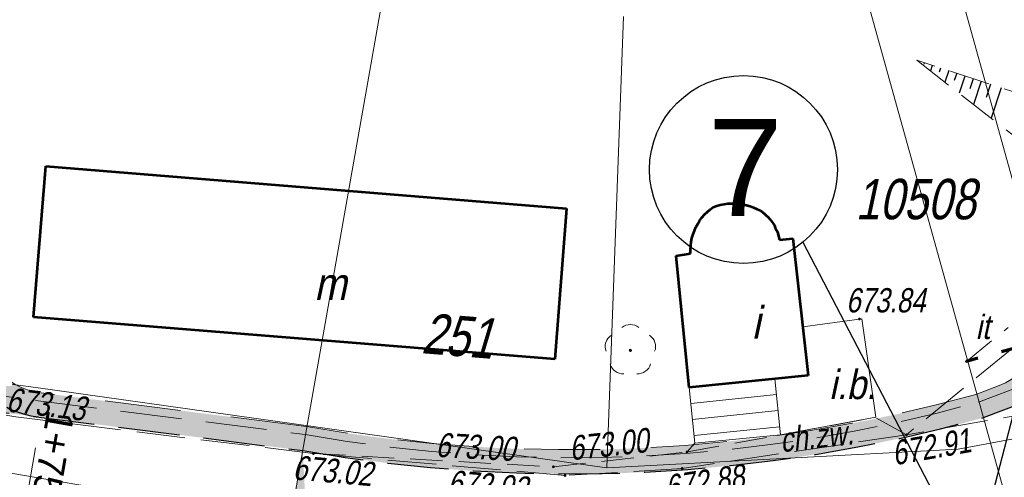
# Model space of a CAD drawing. Header units: metres. Extents: x 7168 to 12828, y 1523 to 3619.
# Tile 22 of 133: x 8512 to 8542, y 3481 to 3495. Entities that reach past the tile are written whole.
import ezdxf
from ezdxf import colors
from ezdxf.entities.mleader import LeaderData, LeaderLine
from ezdxf.math import Vec2, Vec3

# ---------------------------------------------------------------- set-up
doc = ezdxf.new("R2010")
doc.units = ezdxf.units.M
for name, pattern in [('2 1', [3, 2, -1]), ('DGN Style 2', [3.921133, 2.35268, -1.568453]), ('DGN Style 3', [2.649063, 1.892188, -0.756875]), ('KTCR02-500', [1.5, 1, -0.5]), ('KTJZ01-500', [2, 1.5, -0.5]), ('mz1.25_0.5', [1.75, 1.25, -0.5])]:
    doc.linetypes.add(name, pattern=pattern)
for name, color, linetype, lineweight in [('000 Inne (niezydentyfikowane)', 250, 'Continuous', 0), ('1_trasa opis', 1, 'Continuous', 0), ('211-numer działki ewidencyjnej', 7, 'Continuous', 0), ('219-działka ewidencyjna', 7, 'Continuous', 0), ('238-Punkt adresowy budynku', 250, 'Continuous', 0), ('2_krawedz jezdni', 7, 'DGN Style 3', 30), ('2_krawedz pobocza', 7, 'DGN Style 2', 13), ('312-budynek ewidencyjny', 7, 'Continuous', 0), ('312-oznaczenie budynku ewidencyjnego-Atr117', 7, 'Continuous', 0), ('352-schody', 7, 'Continuous', 0), ('3_jezdnia hatch', 8, 'Continuous', 0), ('8_kanał technologiczny', 30, 'Continuous', 40), ('drzewo liściaste (punkt)', 250, 'Continuous', 0), ('inna budowla (powierzchnia)', 250, 'Continuous', 0), ('inna budowla (powierzchnia)-Atr17', 250, 'Continuous', 0), ('KTCR02', 98, 'Continuous', 0), ('KTJZ01', 98, 'Continuous', 0), ('MPZP', 8, 'Continuous', 0), ('OTZI - Inny obiekt zagospodarowania terenu', 7, 'Continuous', 0), ('PRZEBUDOWA SIECI', 1, 'DGN Style 2', 13), ('RTPW02', 98, 'Continuous', 0), ('skarpa nieumocniona (powierzchnia)', 250, 'Continuous', 0)]:
    doc.layers.add(name, color=color, linetype=linetype, lineweight=lineweight)
doc.layers.add('3_pobocze hatch', color=7, linetype='Continuous', lineweight=0, true_color=0xfffacd)
doc.styles.add('Opis 500', font='italic.shx', dxfattribs={"width": 0.75, "height": 1.2})
doc.styles.get("Standard").update_dxf_attribs({"font": 'arial.ttf'})
doc.styles.add('Stytuacja', font='arial.ttf', dxfattribs={"height": 0.85})
doc.linetypes.add('E2', pattern='A,4.921575,["E2",Opis 500,S=1.2,R=0,X=0,Y=-0.5],0.078425,-1.460211,5', length=11.460211)

# ---------------------------------------------------------------- blocks, each defined once
blk = doc.blocks.new('OP021')
at = {"linetype": 'Continuous', "lineweight": 13}
h = blk.add_hatch(color=0, dxfattribs=at)
edge = h.paths.add_edge_path()
edge.add_arc((0, 0), 0.05, 0, 360)
at = {"color": 0, "linetype": 'Continuous', "lineweight": 13}
for centre, start, end in [((0, 0.4), 49.272, 130.728), ((-0.38, 0.124), 121.308, 202.548), ((0.38, 0.124), 337.452, 58.692), ((-0.235, -0.324), 193.221, 274.871), ((0.235, -0.324), 265.129, 346.779)]:
    blk.add_arc(centre, 0.4, start, end, dxfattribs=at)
blk = doc.blocks.new('RTPW02_1')
at = {"layer": 'RTPW02', "linetype": 'Continuous'}
h = blk.add_hatch(color=256, dxfattribs=at)
edge = h.paths.add_edge_path()
edge.add_arc((0, 0), 0.0045, 0, 360)

msp = doc.modelspace()

# ---------------------------------------------------------------- hatches: boundary and pattern name
at = {"layer": '3_jezdnia hatch', "true_color": 0xb3fffc}
msp.add_hatch(color=131, dxfattribs=at).paths.add_polyline_path([(8504.378, 3483.522), (8512.405, 3482.504, -0.316083), (8509.855, 3484.825, 0.192152), (8507.868, 3487.732), (8506.753, 3488.481), (8504.802, 3485.575), (8505.639, 3485.012, -0.518635), (8505.658, 3484.195, -0.191605), (8503.513, 3483.63, -0.001347)])
at = {"layer": '3_pobocze hatch', "true_color": 0xfffacd}
msp.add_hatch(color=7, dxfattribs=at).paths.add_polyline_path([(8520.58, 3481.466, 0.111909), (8541.622, 3482.484), (8542.323, 3482.75, 0.243549), (8544.164, 3484.806), (8544.424, 3485.814, -0.157071), (8546.964, 3489.83), (8546.314, 3490.261, 0.150352), (8543.697, 3486.002), (8543.437, 3484.993, -0.243549), (8542.057, 3483.452), (8541.388, 3483.197, -0.111822), (8520.693, 3482.208), (8512.499, 3483.248, -0.316083), (8510.587, 3484.989, 0.192152), (8508.286, 3488.354), (8507.171, 3489.103), (8506.753, 3488.481), (8507.868, 3487.732, -0.192152), (8509.855, 3484.825, 0.316083), (8512.405, 3482.504)])

# ---------------------------------------------------------------- linework, layer by layer
at = {"color": 1, "lineweight": 25}
msp.add_line((8541.026, 3478.349), (8536.039, 3487.92), dxfattribs=at)
msp.add_circle((8534.202, 3490.155), 2.904, dxfattribs=at)
at = {"layer": '000 Inne (niezydentyfikowane)', "color": 250, "linetype": 'Continuous', "lineweight": 30, "flags": 128}
for points in [[(8539.788, 3493.453), (8539.778, 3493.413)], [(8540.038, 3493.373), (8539.988, 3493.203)], [(8540.288, 3493.293), (8540.248, 3493.163)], [(8540.548, 3493.213), (8540.428, 3492.853)], [(8540.798, 3493.133), (8540.718, 3492.903)], [(8541.048, 3493.043), (8540.868, 3492.513)], [(8541.298, 3492.963), (8541.198, 3492.653)], [(8541.548, 3492.883), (8541.318, 3492.163)], [(8541.838, 3492.793), (8541.708, 3492.383)], [(8542.168, 3492.683), (8541.858, 3491.743)]]:
    msp.add_lwpolyline(points, dxfattribs=at)
at = {"layer": '1_trasa opis', "linetype": 'Continuous', "lineweight": 0, "flags": 128}
msp.add_lwpolyline([(8544.984, 3480.98), (8536.947, 3509.883)], dxfattribs=at)
at = {"layer": '1_trasa opis', "flags": 128}
for points in [[(8542.251, 3480.22), (8534.214, 3509.123)], [(8520.172, 3479.152), (8525.382, 3508.696)]]:
    msp.add_lwpolyline(points, dxfattribs=at)
at = {"layer": '1_trasa opis', "lineweight": 0, "flags": 128}
msp.add_lwpolyline([(8512.326, 3481.551), (8511.978, 3479.581)], dxfattribs=at)
at = {"layer": '1_trasa opis'}
msp.add_solid([(8520.58, 3481.466), (8519.87, 3477.437), (8520.805, 3477.276)], dxfattribs=at)
at = {"layer": '219-działka ewidencyjna', "color": 3, "linetype": 'Continuous', "lineweight": 13, "true_color": 0x00ff00, "flags": 128}
for points in [[(8529.978, 3480.933), (8530.498, 3494.883)], [(8505.218, 3484.353), (8512.328, 3483.413)], [(8512.328, 3483.413), (8529.978, 3480.933)], [(8551.408, 3483.473), (8540.838, 3481.513)], [(8505.028, 3481.893), (8515.818, 3480.033)], [(8529.978, 3480.933), (8540.838, 3481.513)]]:
    msp.add_lwpolyline(points, dxfattribs=at)
at = {"layer": '2_krawedz jezdni'}
for p, q in [((8541.622, 3482.484), (8545.71, 3484.036)), ((8504.378, 3483.522), (8520.58, 3481.466))]:
    msp.add_line(p, q, dxfattribs=at)
for centre, radius, start, end in [((8512.783, 3485.48), 3, 192.6035, 262.7671), ((8528.855, 3528.392), 47.65, 259.999, 285.5405)]:
    msp.add_arc(centre, radius, start, end, dxfattribs=at)
at = {"layer": '2_krawedz pobocza'}
for p, q in [((8541.388, 3483.197), (8542.057, 3483.452)), ((8520.693, 3482.208), (8512.499, 3483.248))]:
    msp.add_line(p, q, dxfattribs=at)
msp.add_arc((8512.783, 3485.48), 2.25, 192.6035, 262.7671, dxfattribs=at)
at = {"layer": '2_krawedz pobocza', "extrusion": (0, 0, -1)}
for centre, radius, start, end in [((-8541.259, 3485.555), 2.25, 194.4595, 249.2108), ((-8528.855, 3528.392), 46.9, 254.5013, 280.023)]:
    msp.add_arc(centre, radius, start, end, dxfattribs=at)
at = {"layer": '312-budynek ewidencyjny', "color": 250, "linetype": 'Continuous', "lineweight": 53, "flags": 128}
for points in [[(8512.258, 3485.593), (8512.638, 3490.263)], [(8512.638, 3490.263), (8528.738, 3488.953)], [(8528.738, 3488.953), (8528.368, 3484.293)], [(8533.088, 3488.843), (8533.178, 3488.923)], [(8533.178, 3488.923), (8533.268, 3488.993)], [(8533.268, 3488.993), (8533.378, 3489.033)], [(8533.378, 3489.033), (8533.488, 3489.063)], [(8533.488, 3489.063), (8533.608, 3489.083)], [(8533.608, 3489.083), (8533.718, 3489.103)], [(8533.718, 3489.103), (8533.968, 3489.103)], [(8533.968, 3489.103), (8534.068, 3489.093)], [(8534.068, 3489.093), (8534.188, 3489.083)], [(8534.188, 3489.083), (8534.298, 3489.053)], [(8534.298, 3489.053), (8534.408, 3489.023)], [(8534.408, 3489.023), (8534.518, 3488.983)], [(8534.518, 3488.983), (8534.628, 3488.933)], [(8534.628, 3488.933), (8534.728, 3488.883)], [(8534.728, 3488.883), (8534.788, 3488.833)], [(8532.788, 3488.473), (8532.848, 3488.573)], [(8532.848, 3488.573), (8532.918, 3488.673)], [(8532.918, 3488.673), (8532.998, 3488.763)], [(8532.998, 3488.763), (8533.088, 3488.843)], [(8534.788, 3488.833), (8534.858, 3488.783)], [(8534.858, 3488.783), (8534.908, 3488.733)], [(8534.908, 3488.733), (8534.968, 3488.683)], [(8534.968, 3488.683), (8535.018, 3488.623)], [(8535.018, 3488.623), (8535.098, 3488.513)], [(8532.648, 3488.153), (8532.688, 3488.263)], [(8532.688, 3488.263), (8532.728, 3488.373)], [(8532.728, 3488.373), (8532.788, 3488.473)], [(8535.098, 3488.513), (8535.158, 3488.423)], [(8535.158, 3488.423), (8535.188, 3488.353)], [(8535.188, 3488.353), (8535.228, 3488.283)], [(8535.228, 3488.283), (8535.258, 3488.213)], [(8532.588, 3487.923), (8532.608, 3488.033)], [(8532.608, 3488.033), (8532.648, 3488.153)], [(8535.258, 3488.213), (8535.318, 3487.983)], [(8535.318, 3487.983), (8535.728, 3488.023)], [(8535.728, 3488.023), (8536.208, 3483.783)], [(8532.568, 3487.683), (8532.578, 3487.803)], [(8532.568, 3487.563), (8532.568, 3487.683)], [(8532.578, 3487.803), (8532.588, 3487.923)], [(8532.128, 3487.483), (8532.568, 3487.563)], [(8532.528, 3483.413), (8532.128, 3487.483)], [(8528.368, 3484.293), (8512.258, 3485.593)], [(8536.208, 3483.783), (8532.528, 3483.413)]]:
    msp.add_lwpolyline(points, dxfattribs=at)
at = {"layer": '352-schody', "color": 250, "linetype": 'Continuous', "lineweight": 13, "flags": 128}
msp.add_lwpolyline([(8532.528, 3483.413), (8535.168, 3483.683), (8535.348, 3481.953), (8532.698, 3481.693), (8532.528, 3483.413)], close=True, dxfattribs=at)
msp.add_lwpolyline([(8532.528, 3483.413), (8535.168, 3483.683), (8535.348, 3481.953), (8532.698, 3481.693), (8532.528, 3483.413)], close=True, dxfattribs=at)
for points in [[(8535.219, 3483.196), (8532.577, 3482.921)], [(8535.27, 3482.699), (8532.626, 3482.424)], [(8535.322, 3482.202), (8532.675, 3481.926)]]:
    msp.add_lwpolyline(points, dxfattribs=at)
at = {"layer": '8_kanał technologiczny', "color": 30, "linetype": 'DGN Style 3', "lineweight": 13}
for p, q in [((8541.466, 3482.96), (8545.554, 3484.512)), ((8504.441, 3484.018), (8520.655, 3481.961))]:
    msp.add_line(p, q, dxfattribs=at)
msp.add_arc((8528.855, 3528.392), 47.15, 259.9844, 285.5127, dxfattribs=at)
at = {"layer": 'inna budowla (powierzchnia)', "color": 250, "linetype": 'Continuous', "lineweight": 13, "flags": 128}
msp.add_lwpolyline([(8536.038, 3485.293), (8536.208, 3483.783), (8535.168, 3483.683), (8535.348, 3481.953), (8538.298, 3482.493), (8537.858, 3485.543), (8536.038, 3485.293)], close=True, dxfattribs=at)
at = {"layer": 'KTCR02', "linetype": 'KTCR02-500'}
for p, q in [((8532.458, 3481.423), (8538.298, 3482.493)), ((8538.318, 3482.463), (8539.238, 3481.953))]:
    msp.add_line(p, q, dxfattribs=at)
msp.add_lwpolyline([(8520.908, 3481.373), (8528.328, 3480.963), (8532.458, 3481.423), (8532.697, 3481.692)], dxfattribs=at)
at = {"layer": 'KTJZ01', "linetype": 'KTJZ01-500'}
for points in [[(8547.878, 3489.993), (8544.108, 3485.923), (8539.238, 3481.953)], [(8549.628, 3483.763), (8539.238, 3481.953), (8532.308, 3480.913), (8528.688, 3480.693), (8520.908, 3481.373), (8511.718, 3482.503), (8507.478, 3483.233)]]:
    msp.add_lwpolyline(points, dxfattribs=at)
at = {"layer": 'MPZP', "linetype": 'DGN Style 3', "lineweight": 70, "flags": 128}
msp.add_lwpolyline([(8609.014, 3512.115), (8615.908, 3504.507), (8541.098, 3484.223)], dxfattribs=at)
at = {"layer": 'OTZI - Inny obiekt zagospodarowania terenu', "color": 250, "linetype": '2 1', "lineweight": 13, "ltscale": 0.5}
msp.add_line((8541.098, 3484.223), (8542.388, 3485.273), dxfattribs=at)
at = {"layer": 'PRZEBUDOWA SIECI', "color": 6, "linetype": 'E2', "lineweight": 13}
msp.add_circle((8548.932, 3483.766), 69.722, dxfattribs=at)
at = {"layer": 'skarpa nieumocniona (powierzchnia)', "color": 250, "linetype": 'mz1.25_0.5', "lineweight": 13, "flags": 128}
msp.add_lwpolyline([(8539.558, 3493.533), (8546.148, 3488.403), (8547.878, 3489.993), (8552.958, 3494.493), (8554.018, 3497.053), (8549.928, 3493.263), (8547.098, 3491.073), (8539.558, 3493.533)], close=True, dxfattribs=at)

# ---------------------------------------------------------------- block references
at = {"layer": 'drzewo liściaste (punkt)', "color": 96, "linetype": 'Continuous', "lineweight": 0}
msp.add_blockref('OP021', (8530.708, 3484.563), dxfattribs=at)
at = {"layer": 'RTPW02', "linetype": 'Continuous', "xscale": 10, "yscale": 10, "zscale": 10}
for p in [(8537.788, 3485.533), (8541.098, 3484.223), (8539.238, 3481.953), (8520.908, 3481.373), (8532.458, 3481.423), (8528.328, 3480.963), (8532.308, 3480.913), (8528.688, 3480.693)]:
    msp.add_blockref('RTPW02_1', p, dxfattribs=at)

# ---------------------------------------------------------------- texts
at = {"color": 5, "lineweight": 35, "insert": (8533.094, 3491.721), "char_height": 3, "width": 2.21571, "attachment_point": 1}
msp.add_mtext('{\\C1;7}', dxfattribs=at)
at = {"layer": '1_trasa opis', "insert": (8513.527, 3482.608), "char_height": 0.85, "attachment_point": 1, "rotation": 259.999, "style": 'Stytuacja'}
msp.add_mtext('1+750.00', dxfattribs=at)
at = {"layer": '211-numer działki ewidencyjnej', "color": 3, "linetype": 'Continuous', "lineweight": 13, "true_color": 0x00ff00, "insert": (8537.667, 3489.866), "char_height": 1.25, "attachment_point": 1, "line_spacing_factor": 0.6}
msp.add_mtext('\\FKRENTZ_1250;\\Q12;\\H1x;\\W0.8;10508', dxfattribs=at)
at = {"layer": '238-Punkt adresowy budynku', "color": 250, "linetype": 'Continuous', "lineweight": 30, "insert": (8525.33, 3484.371), "char_height": 1.25, "attachment_point": 8, "rotation": 355.388, "line_spacing_factor": 0.6}
msp.add_mtext('\\FKRENTZ_1250;\\Q12;\\H1x;\\W0.79;251', dxfattribs=at)
at = {"layer": '312-oznaczenie budynku ewidencyjnego-Atr117', "color": 250, "char_height": 1, "attachment_point": 5, "line_spacing_factor": 0.6}
for s, insert in [('\\FKRENTZ_1250;\\Q12;\\H1x;\\W0.9;m', (8521.436, 3486.616)), ('\\FKRENTZ_1250;\\Q12;\\H1x;\\W0.9;i', (8534.591, 3485.426))]:
    msp.add_mtext(s, dxfattribs=dict(at, insert=insert))
at = {"layer": 'inna budowla (powierzchnia)-Atr17', "color": 250, "insert": (8536.848, 3483.043), "char_height": 0.9, "attachment_point": 7, "line_spacing_factor": 0.6}
msp.add_mtext('\\FKRENTZ_1250;\\Q12;\\H1x;\\W0.9;i.b.', dxfattribs=at)
at = {"layer": 'KTCR02', "linetype": 'Continuous', "insert": (8535.373, 3481.4), "char_height": 0.75, "attachment_point": 7, "rotation": 6.3554, "line_spacing_factor": 0.72}
msp.add_mtext('\\FKRENTZ_1250;\\Q12;\\H1x;\\W0.8;ch.zw.', dxfattribs=at)
at = {"layer": 'OTZI - Inny obiekt zagospodarowania terenu', "color": 34, "linetype": 'Continuous', "lineweight": 13, "insert": (8541.596, 3485.283), "char_height": 0.75, "attachment_point": 5, "line_spacing_factor": 0.72}
msp.add_mtext('\\FKRENTZ_1250;\\Q12;\\H1x;\\W0.87;it', dxfattribs=at)
at = {"layer": 'RTPW02', "linetype": 'Continuous', "insert": (8537.15, 3485.726), "char_height": 0.75, "attachment_point": 7, "line_spacing_factor": 0.72}
msp.add_mtext('\\FKRENTZ_1250;\\Q12;\\H1x;\\W0.8; 673.84', dxfattribs=at)
at = {"layer": 'RTPW02', "linetype": 'Continuous', "char_height": 0.75, "attachment_point": 7, "line_spacing_factor": 0.72}
for s, insert, rotation in [('\\FKRENTZ_1250;\\Q12;\\H1x;\\W0.8; 673.13', (8511.169, 3482.696), 352.9901), ('\\FKRENTZ_1250;\\Q12;\\H1x;\\W0.8; 673.00', (8528.637, 3481.128), 6.0399), ('\\FKRENTZ_1250;\\Q12;\\H1x;\\W0.8; 673.00', (8524.455, 3481.275), 356.8432), ('\\FKRENTZ_1250;\\Q12;\\H1x;\\W0.8; 672.91', (8538.644, 3480.957), 9.8821), ('\\FKRENTZ_1250;\\Q12;\\H1x;\\W0.8; 673.02', (8520.032, 3480.585), 355.0048), ('\\FKRENTZ_1250;\\Q12;\\H1x;\\W0.8; 672.88', (8531.625, 3479.902), 8.5348), ('\\FKRENTZ_1250;\\Q12;\\H1x;\\W0.8; 672.92', (8524.817, 3480.132), 355.0048)]:
    msp.add_mtext(s, dxfattribs=dict(at, insert=insert, rotation=rotation))

# ---------------------------------------------------------------- leaders
at = {"layer": '1_trasa opis', "color": 212, "lineweight": 0}
ml = msp.add_multileader_mtext('Standard', dxfattribs=at)
ml.set_content('{\\C6;proj. słup do rozbiórki }', color=212)
ml.set_leader_properties()
ml.build(insert=Vec2(0, 0))
ml.multileader.update_dxf_attribs({"text_right_attachment_type": 6, "dogleg_length": 0.36, "arrow_head_size": 0.18})
ctx = ml.context
ctx.base_point, ctx.char_height, ctx.arrow_head_size, ctx.landing_gap_size, ctx.plane_origin = Vec3(8546.157, 3495.199), 1, 0.18, 0.09, Vec3(8545.686, 3505.4)
ctx.right_attachment = 6
notes = []
notes.append((ctx, [(0, (1, 1, 0), (8545.797, 3495.199), (1, 0), 0.36, [(0, [(8541.053, 3476.815)], 0, [])])]))
ctx.mtext.insert, ctx.mtext.width, ctx.mtext.flow_direction = Vec3(8546.247, 3495.707), 12.67542, 5
for ctx, leaders in notes:
    for number, flags, end, landing, length, lines in leaders:
        leader = LeaderData()
        leader.index, (leader.has_last_leader_line, leader.has_dogleg_vector, leader.attachment_direction) = number, flags
        leader.last_leader_point, leader.dogleg_vector, leader.dogleg_length = Vec3(end), Vec3(landing), length
        for number, points, colour, breaks in lines:
            line = LeaderLine()
            line.index, line.vertices, line.color, line.breaks = number, Vec3.list(points), colors.encode_raw_color(colour), breaks
            leader.lines.append(line)
        ctx.leaders.append(leader)

doc.saveas('drawing.dxf')
